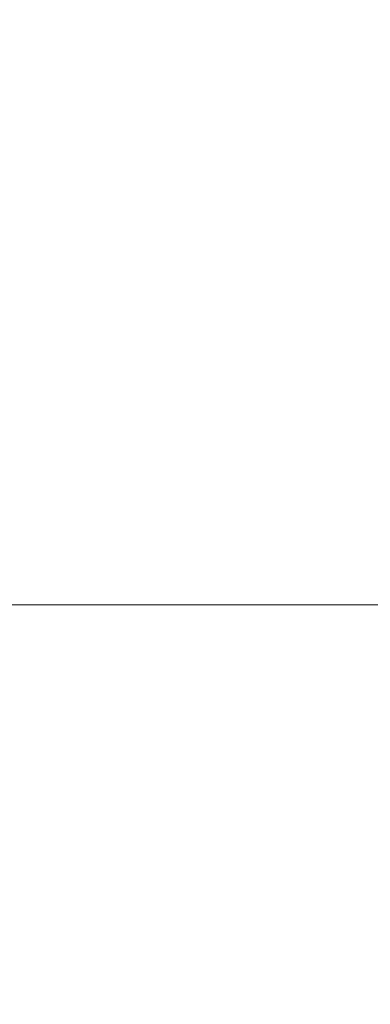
# Model space of a CAD drawing. Header units: centimetres. Extents: x -26 to 27.3, y 37.2 to 39.
# Tile 170 of 256: x -8.1356 to -8.1225, y 38.8852 to 38.9219. Entities that reach past the tile are written whole.
import ezdxf

# ---------------------------------------------------------------- set-up
doc = ezdxf.new("R2010")
doc.units = ezdxf.units.CM
doc.header["$LTSCALE"] = 2.54
doc.layers.add('Lucido design-1', color=7, linetype='Continuous')

# ---------------------------------------------------------------- blocks, each defined once
blk = doc.blocks.new('Gruppo-6-1')
at = {"color": 7, "linetype": 'Continuous', "lineweight": 9}
for points, invisible_edges in [([(-25.859734, 38.925276, -349.285885), (-25.859734, 38.921753, -349.285049), (27.240266, 38.921753, -349.285049), (27.240266, 38.925276, -349.285885)], 10), ([(-25.859734, 38.925276, -373.252648), (-25.859734, 38.921753, -373.251812), (27.240266, 38.921753, -373.251812), (27.240266, 38.925276, -373.252648)], 10), ([(-8.122825, 38.925058, -350.072196), (-8.121799, 38.923469, -350.072196), (-8.124911, 38.921553, -350.073923), (-8.125853, 38.923012, -350.073923)], 15), ([(-8.122825, 38.925058, -374.038959), (-8.121799, 38.923469, -374.038959), (-8.124911, 38.921553, -374.040686), (-8.125853, 38.923012, -374.040686)], 15), ([(-8.131826, 38.924674, -350.075499), (-8.130809, 38.923467, -350.075499), (-8.133745, 38.921097, -350.076923), (-8.134659, 38.922181, -350.076923)], 15), ([(-8.131826, 38.924674, -374.042262), (-8.130809, 38.923467, -374.042262), (-8.133745, 38.921097, -374.043686), (-8.134659, 38.922181, -374.043686)], 15), ([(-8.126855, 38.924429, -350.073923), (-8.125853, 38.923012, -350.073923), (-8.128932, 38.92093, -350.075499), (-8.129844, 38.922218, -350.075499)], 15), ([(-8.126855, 38.924429, -374.040686), (-8.125853, 38.923012, -374.040686), (-8.128932, 38.92093, -374.042262), (-8.129844, 38.922218, -374.042262)], 15), ([(-8.130809, 38.923467, -350.075499), (-8.129844, 38.922218, -350.075499), (-8.132878, 38.919975, -350.076923), (-8.133745, 38.921097, -350.076923)], 15), ([(-8.130809, 38.923467, -374.042262), (-8.129844, 38.922218, -374.042262), (-8.132878, 38.919975, -374.043686), (-8.133745, 38.921097, -374.043686)], 15), ([(-8.121799, 38.923469, -350.072196), (-8.120842, 38.921838, -350.072196), (-8.124033, 38.920056, -350.073923), (-8.124911, 38.921553, -350.073923)], 15), ([(-8.121799, 38.923469, -374.038959), (-8.120842, 38.921838, -374.038959), (-8.124033, 38.920056, -374.040686), (-8.124911, 38.921553, -374.040686)], 15), ([(-8.135618, 38.923225, -350.076923), (-8.134659, 38.922181, -350.076923), (-8.137529, 38.919655, -350.078192), (-8.138378, 38.92058, -350.078192)], 15), ([(-8.135618, 38.923225, -374.043686), (-8.134659, 38.922181, -374.043686), (-8.137529, 38.919655, -374.044955), (-8.138378, 38.92058, -374.044955)], 15), ([(-8.125853, 38.923012, -350.073923), (-8.124911, 38.921553, -350.073923), (-8.128077, 38.919604, -350.075499), (-8.128932, 38.92093, -350.075499)], 15), ([(-8.125853, 38.923012, -374.040686), (-8.124911, 38.921553, -374.040686), (-8.128077, 38.919604, -374.042262), (-8.128932, 38.92093, -374.042262)], 15), ([(-8.134659, 38.922181, -350.076923), (-8.133745, 38.921097, -350.076923), (-8.136719, 38.918695, -350.078192), (-8.137529, 38.919655, -350.078192)], 15), ([(-8.134659, 38.922181, -374.043686), (-8.133745, 38.921097, -374.043686), (-8.136719, 38.918695, -374.044955), (-8.137529, 38.919655, -374.044955)], 15), ([(-8.129844, 38.922218, -350.075499), (-8.128932, 38.92093, -350.075499), (-8.132059, 38.918817, -350.076923), (-8.132878, 38.919975, -350.076923)], 15), ([(-8.129844, 38.922218, -374.042262), (-8.128932, 38.92093, -374.042262), (-8.132059, 38.918817, -374.043686), (-8.132878, 38.919975, -374.043686)], 15), ([(27.240266, 38.921101, -349.284894), (27.240266, 38.921753, -349.285049), (-25.859734, 38.921753, -349.285049), (-25.859734, 38.921101, -349.284894)], 10), ([(27.240266, 38.921101, -373.251657), (27.240266, 38.921753, -373.251812), (-25.859734, 38.921753, -373.251812), (-25.859734, 38.921101, -373.251657)], 10), ([(-8.124911, 38.921553, -350.073923), (-8.124033, 38.920056, -350.073923), (-8.127278, 38.918243, -350.075499), (-8.128077, 38.919604, -350.075499)], 15), ([(-8.124911, 38.921553, -374.040686), (-8.124033, 38.920056, -374.040686), (-8.127278, 38.918243, -374.042262), (-8.128077, 38.919604, -374.042262)], 15), ([(-8.120842, 38.921838, -350.072196), (-8.119955, 38.920168, -350.072196), (-8.123219, 38.918523, -350.073923), (-8.124033, 38.920056, -350.073923)], 15), ([(-8.120842, 38.921838, -374.038959), (-8.119955, 38.920168, -374.038959), (-8.123219, 38.918523, -374.040686), (-8.124033, 38.920056, -374.040686)], 15), ([(-25.859734, 38.921101, -349.284894), (-25.859734, 38.917475, -349.284197), (27.240266, 38.917475, -349.284197), (27.240266, 38.921101, -349.284894)], 10), ([(-25.859734, 38.921101, -373.251657), (-25.859734, 38.917475, -373.25096), (27.240266, 38.917475, -373.25096), (27.240266, 38.921101, -373.251657)], 10), ([(-8.133745, 38.921097, -350.076923), (-8.132878, 38.919975, -350.076923), (-8.135951, 38.917701, -350.078192), (-8.136719, 38.918695, -350.078192)], 15), ([(-8.133745, 38.921097, -374.043686), (-8.132878, 38.919975, -374.043686), (-8.135951, 38.917701, -374.044955), (-8.136719, 38.918695, -374.044955)], 15), ([(-8.128932, 38.92093, -350.075499), (-8.128077, 38.919604, -350.075499), (-8.13129, 38.917626, -350.076923), (-8.132059, 38.918817, -350.076923)], 15), ([(-8.128932, 38.92093, -374.042262), (-8.128077, 38.919604, -374.042262), (-8.13129, 38.917626, -374.043686), (-8.132059, 38.918817, -374.043686)], 15), ([(-8.119955, 38.920168, -350.072196), (-8.11914, 38.918462, -350.072196), (-8.12247, 38.916956, -350.073923), (-8.123219, 38.918523, -350.073923)], 15), ([(-8.119955, 38.920168, -374.038959), (-8.11914, 38.918462, -374.038959), (-8.12247, 38.916956, -374.040686), (-8.123219, 38.918523, -374.040686)], 15), ([(-8.132878, 38.919975, -350.076923), (-8.132059, 38.918817, -350.076923), (-8.135226, 38.916676, -350.078192), (-8.135951, 38.917701, -350.078192)], 15), ([(-8.132878, 38.919975, -374.043686), (-8.132059, 38.918817, -374.043686), (-8.135226, 38.916676, -374.044955), (-8.135951, 38.917701, -374.044955)], 15), ([(-8.124033, 38.920056, -350.073923), (-8.123219, 38.918523, -350.073923), (-8.126538, 38.916849, -350.075499), (-8.127278, 38.918243, -350.075499)], 15), ([(-8.124033, 38.920056, -374.040686), (-8.123219, 38.918523, -374.040686), (-8.126538, 38.916849, -374.042262), (-8.127278, 38.918243, -374.042262)], 15), ([(-8.128077, 38.919604, -350.075499), (-8.127278, 38.918243, -350.075499), (-8.130572, 38.916403, -350.076923), (-8.13129, 38.917626, -350.076923)], 15), ([(-8.128077, 38.919604, -374.042262), (-8.127278, 38.918243, -374.042262), (-8.130572, 38.916403, -374.043686), (-8.13129, 38.917626, -374.043686)], 15), ([(-8.132059, 38.918817, -350.076923), (-8.13129, 38.917626, -350.076923), (-8.134545, 38.915621, -350.078192), (-8.135226, 38.916676, -350.078192)], 15), ([(-8.132059, 38.918817, -374.043686), (-8.13129, 38.917626, -374.043686), (-8.134545, 38.915621, -374.044955), (-8.135226, 38.916676, -374.044955)], 15), ([(-8.123219, 38.918523, -350.073923), (-8.12247, 38.916956, -350.073923), (-8.125857, 38.915425, -350.075499), (-8.126538, 38.916849, -350.075499)], 15), ([(-8.123219, 38.918523, -374.040686), (-8.12247, 38.916956, -374.040686), (-8.125857, 38.915425, -374.042262), (-8.126538, 38.916849, -374.042262)], 15), ([(-8.127278, 38.918243, -350.075499), (-8.126538, 38.916849, -350.075499), (-8.129907, 38.91515, -350.076923), (-8.130572, 38.916403, -350.076923)], 15), ([(-8.127278, 38.918243, -374.042262), (-8.126538, 38.916849, -374.042262), (-8.129907, 38.91515, -374.043686), (-8.130572, 38.916403, -374.043686)], 15), ([(-8.135951, 38.917701, -350.078192), (-8.135226, 38.916676, -350.078192), (-8.13843, 38.914511, -350.079304), (-8.13906, 38.915402, -350.079304)], 15), ([(-8.135951, 38.917701, -374.044955), (-8.135226, 38.916676, -374.044955), (-8.13843, 38.914511, -374.046067), (-8.13906, 38.915402, -374.046067)], 15), ([(-8.13129, 38.917626, -350.076923), (-8.130572, 38.916403, -350.076923), (-8.13391, 38.914538, -350.078192), (-8.134545, 38.915621, -350.078192)], 15), ([(-8.13129, 38.917626, -374.043686), (-8.130572, 38.916403, -374.043686), (-8.13391, 38.914538, -374.044955), (-8.134545, 38.915621, -374.044955)], 15), ([(27.240266, 38.91688, -349.284083), (27.240266, 38.917475, -349.284197), (-25.859734, 38.917475, -349.284197), (-25.859734, 38.91688, -349.284083)], 10), ([(27.240266, 38.91688, -373.250846), (27.240266, 38.917475, -373.25096), (-25.859734, 38.917475, -373.25096), (-25.859734, 38.91688, -373.250846)], 10), ([(-25.859734, 38.91688, -349.284083), (-25.859734, 38.913163, -349.283532), (27.240266, 38.913163, -349.283532), (27.240266, 38.91688, -349.284083)], 10), ([(-25.859734, 38.91688, -373.250846), (-25.859734, 38.913163, -373.250295), (27.240266, 38.913163, -373.250295), (27.240266, 38.91688, -373.250846)], 10), ([(-8.126538, 38.916849, -350.075499), (-8.125857, 38.915425, -350.075499), (-8.129296, 38.913871, -350.076923), (-8.129907, 38.91515, -350.076923)], 15), ([(-8.126538, 38.916849, -374.042262), (-8.125857, 38.915425, -374.042262), (-8.129296, 38.913871, -374.043686), (-8.129907, 38.91515, -374.043686)], 15), ([(-8.12247, 38.916956, -350.073923), (-8.121789, 38.91536, -350.073923), (-8.125238, 38.913974, -350.075499), (-8.125857, 38.915425, -350.075499)], 15), ([(-8.12247, 38.916956, -374.040686), (-8.121789, 38.91536, -374.040686), (-8.125238, 38.913974, -374.042262), (-8.125857, 38.915425, -374.042262)], 15), ([(-8.135226, 38.916676, -350.078192), (-8.134545, 38.915621, -350.078192), (-8.137838, 38.913594, -350.079304), (-8.13843, 38.914511, -350.079304)], 15), ([(-8.135226, 38.916676, -374.044955), (-8.134545, 38.915621, -374.044955), (-8.137838, 38.913594, -374.046067), (-8.13843, 38.914511, -374.046067)], 15), ([(-8.130572, 38.916403, -350.076923), (-8.129907, 38.91515, -350.076923), (-8.133321, 38.913429, -350.078192), (-8.13391, 38.914538, -350.078192)], 15), ([(-8.130572, 38.916403, -374.043686), (-8.129907, 38.91515, -374.043686), (-8.133321, 38.913429, -374.044955), (-8.13391, 38.914538, -374.044955)], 15), ([(-8.134545, 38.915621, -350.078192), (-8.13391, 38.914538, -350.078192), (-8.137286, 38.912652, -350.079304), (-8.137838, 38.913594, -350.079304)], 15), ([(-8.134545, 38.915621, -374.044955), (-8.13391, 38.914538, -374.044955), (-8.137286, 38.912652, -374.046067), (-8.137838, 38.913594, -374.046067)], 15), ([(-8.125857, 38.915425, -350.075499), (-8.125238, 38.913974, -350.075499), (-8.128739, 38.912567, -350.076923), (-8.129296, 38.913871, -350.076923)], 15), ([(-8.125857, 38.915425, -374.042262), (-8.125238, 38.913974, -374.042262), (-8.128739, 38.912567, -374.043686), (-8.129296, 38.913871, -374.043686)], 15), ([(-8.121789, 38.91536, -350.073923), (-8.121176, 38.913735, -350.073923), (-8.124681, 38.912497, -350.075499), (-8.125238, 38.913974, -350.075499)], 15), ([(-8.121789, 38.91536, -374.040686), (-8.121176, 38.913735, -374.040686), (-8.124681, 38.912497, -374.042262), (-8.125238, 38.913974, -374.042262)], 15), ([(-8.129907, 38.91515, -350.076923), (-8.129296, 38.913871, -350.076923), (-8.13278, 38.912296, -350.078192), (-8.133321, 38.913429, -350.078192)], 15), ([(-8.129907, 38.91515, -374.043686), (-8.129296, 38.913871, -374.043686), (-8.13278, 38.912296, -374.044955), (-8.133321, 38.913429, -374.044955)], 15), ([(-8.13391, 38.914538, -350.078192), (-8.133321, 38.913429, -350.078192), (-8.136774, 38.911688, -350.079304), (-8.137286, 38.912652, -350.079304)], 15), ([(-8.13391, 38.914538, -374.044955), (-8.133321, 38.913429, -374.044955), (-8.136774, 38.911688, -374.046067), (-8.137286, 38.912652, -374.046067)], 15), ([(-8.129296, 38.913871, -350.076923), (-8.128739, 38.912567, -350.076923), (-8.132287, 38.911141, -350.078192), (-8.13278, 38.912296, -350.078192)], 15), ([(-8.129296, 38.913871, -374.043686), (-8.128739, 38.912567, -374.043686), (-8.132287, 38.911141, -374.044955), (-8.13278, 38.912296, -374.044955)], 15), ([(-8.125238, 38.913974, -350.075499), (-8.124681, 38.912497, -350.075499), (-8.128239, 38.91124, -350.076923), (-8.128739, 38.912567, -350.076923)], 15), ([(-8.125238, 38.913974, -374.042262), (-8.124681, 38.912497, -374.042262), (-8.128239, 38.91124, -374.043686), (-8.128739, 38.912567, -374.043686)], 15), ([(-8.121176, 38.913735, -350.073923), (-8.120632, 38.912087, -350.073923), (-8.124187, 38.910998, -350.075499), (-8.124681, 38.912497, -350.075499)], 15), ([(-8.121176, 38.913735, -374.040686), (-8.120632, 38.912087, -374.040686), (-8.124187, 38.910998, -374.042262), (-8.124681, 38.912497, -374.042262)], 15), ([(27.240266, 38.912621, -349.283452), (27.240266, 38.913163, -349.283532), (-25.859734, 38.913163, -349.283532), (-25.859734, 38.912621, -349.283452)], 10), ([(27.240266, 38.912621, -373.250215), (27.240266, 38.913163, -373.250295), (-25.859734, 38.913163, -373.250295), (-25.859734, 38.912621, -373.250215)], 10), ([(-8.133321, 38.913429, -350.078192), (-8.13278, 38.912296, -350.078192), (-8.136303, 38.910703, -350.079304), (-8.136774, 38.911688, -350.079304)], 15), ([(-8.133321, 38.913429, -374.044955), (-8.13278, 38.912296, -374.044955), (-8.136303, 38.910703, -374.046067), (-8.136774, 38.911688, -374.046067)], 15), ([(-25.859734, 38.912621, -349.283452), (-25.859734, 38.908827, -349.283057), (27.240266, 38.908827, -349.283057), (27.240266, 38.912621, -349.283452)], 10), ([(-25.859734, 38.912621, -373.250215), (-25.859734, 38.908827, -373.24982), (27.240266, 38.908827, -373.24982), (27.240266, 38.912621, -373.250215)], 10), ([(-8.128739, 38.912567, -350.076923), (-8.128239, 38.91124, -350.076923), (-8.131843, 38.909966, -350.078192), (-8.132287, 38.911141, -350.078192)], 15), ([(-8.128739, 38.912567, -374.043686), (-8.128239, 38.91124, -374.043686), (-8.131843, 38.909966, -374.044955), (-8.132287, 38.911141, -374.044955)], 15), ([(-8.124681, 38.912497, -350.075499), (-8.124187, 38.910998, -350.075499), (-8.127795, 38.909893, -350.076923), (-8.128239, 38.91124, -350.076923)], 15), ([(-8.124681, 38.912497, -374.042262), (-8.124187, 38.910998, -374.042262), (-8.127795, 38.909893, -374.043686), (-8.128239, 38.91124, -374.043686)], 15), ([(-8.13278, 38.912296, -350.078192), (-8.132287, 38.911141, -350.078192), (-8.135874, 38.909699, -350.079304), (-8.136303, 38.910703, -350.079304)], 15), ([(-8.13278, 38.912296, -374.044955), (-8.132287, 38.911141, -374.044955), (-8.135874, 38.909699, -374.046067), (-8.136303, 38.910703, -374.046067)], 15), ([(-8.120632, 38.912087, -350.073923), (-8.120159, 38.910416, -350.073923), (-8.123757, 38.90948, -350.075499), (-8.124187, 38.910998, -350.075499)], 15), ([(-8.120632, 38.912087, -374.040686), (-8.120159, 38.910416, -374.040686), (-8.123757, 38.90948, -374.042262), (-8.124187, 38.910998, -374.042262)], 15), ([(-8.132287, 38.911141, -350.078192), (-8.131843, 38.909966, -350.078192), (-8.135489, 38.908678, -350.079304), (-8.135874, 38.909699, -350.079304)], 15), ([(-8.132287, 38.911141, -374.044955), (-8.131843, 38.909966, -374.044955), (-8.135489, 38.908678, -374.046067), (-8.135874, 38.909699, -374.046067)], 15), ([(-8.128239, 38.91124, -350.076923), (-8.127795, 38.909893, -350.076923), (-8.13145, 38.908774, -350.078192), (-8.131843, 38.909966, -350.078192)], 15), ([(-8.128239, 38.91124, -374.043686), (-8.127795, 38.909893, -374.043686), (-8.13145, 38.908774, -374.044955), (-8.131843, 38.909966, -374.044955)], 15), ([(-8.124187, 38.910998, -350.075499), (-8.123757, 38.90948, -350.075499), (-8.127408, 38.908529, -350.076923), (-8.127795, 38.909893, -350.076923)], 15), ([(-8.124187, 38.910998, -374.042262), (-8.123757, 38.90948, -374.042262), (-8.127408, 38.908529, -374.043686), (-8.127795, 38.909893, -374.043686)], 15), ([(-8.120159, 38.910416, -350.073923), (-8.119758, 38.908727, -350.073923), (-8.123391, 38.907944, -350.075499), (-8.123757, 38.90948, -350.075499)], 15), ([(-8.120159, 38.910416, -374.040686), (-8.119758, 38.908727, -374.040686), (-8.123391, 38.907944, -374.042262), (-8.123757, 38.90948, -374.042262)], 15), ([(-8.131843, 38.909966, -350.078192), (-8.13145, 38.908774, -350.078192), (-8.135147, 38.907641, -350.079304), (-8.135489, 38.908678, -350.079304)], 15), ([(-8.131843, 38.909966, -374.044955), (-8.13145, 38.908774, -374.044955), (-8.135147, 38.907641, -374.046067), (-8.135489, 38.908678, -374.046067)], 15), ([(-8.127795, 38.909893, -350.076923), (-8.127408, 38.908529, -350.076923), (-8.131108, 38.907566, -350.078192), (-8.13145, 38.908774, -350.078192)], 15), ([(-8.127795, 38.909893, -374.043686), (-8.127408, 38.908529, -374.043686), (-8.131108, 38.907566, -374.044955), (-8.13145, 38.908774, -374.044955)], 15), ([(-8.135874, 38.909699, -350.079304), (-8.135489, 38.908678, -350.079304), (-8.139169, 38.907378, -350.080259), (-8.139496, 38.908244, -350.080259)], 15), ([(-8.135874, 38.909699, -374.046067), (-8.135489, 38.908678, -374.046067), (-8.139169, 38.907378, -374.047022), (-8.139496, 38.908244, -374.047022)], 15), ([(-8.123757, 38.90948, -350.075499), (-8.123391, 38.907944, -350.075499), (-8.12708, 38.907149, -350.076923), (-8.127408, 38.908529, -350.076923)], 15), ([(-8.123757, 38.90948, -374.042262), (-8.123391, 38.907944, -374.042262), (-8.12708, 38.907149, -374.043686), (-8.127408, 38.908529, -374.043686)], 15), ([(27.240266, 38.908331, -349.283005), (27.240266, 38.908827, -349.283057), (-25.859734, 38.908827, -349.283057), (-25.859734, 38.908331, -349.283005)], 10), ([(27.240266, 38.908331, -373.249768), (27.240266, 38.908827, -373.24982), (-25.859734, 38.908827, -373.24982), (-25.859734, 38.908331, -373.249768)], 10), ([(-8.13145, 38.908774, -350.078192), (-8.131108, 38.907566, -350.078192), (-8.13485, 38.906591, -350.079304), (-8.135147, 38.907641, -350.079304)], 15), ([(-8.13145, 38.908774, -374.044955), (-8.131108, 38.907566, -374.044955), (-8.13485, 38.906591, -374.046067), (-8.135147, 38.907641, -374.046067)], 15), ([(-8.119758, 38.908727, -350.073923), (-8.119428, 38.907023, -350.073923), (-8.123092, 38.906395, -350.075499), (-8.123391, 38.907944, -350.075499)], 15), ([(-8.119758, 38.908727, -374.040686), (-8.119428, 38.907023, -374.040686), (-8.123092, 38.906395, -374.042262), (-8.123391, 38.907944, -374.042262)], 15), ([(-8.135489, 38.908678, -350.079304), (-8.135147, 38.907641, -350.079304), (-8.13888, 38.906498, -350.080259), (-8.139169, 38.907378, -350.080259)], 15), ([(-8.135489, 38.908678, -374.046067), (-8.135147, 38.907641, -374.046067), (-8.13888, 38.906498, -374.047022), (-8.139169, 38.907378, -374.047022)], 15), ([(-8.127408, 38.908529, -350.076923), (-8.12708, 38.907149, -350.076923), (-8.130818, 38.906344, -350.078192), (-8.131108, 38.907566, -350.078192)], 15), ([(-8.127408, 38.908529, -374.043686), (-8.12708, 38.907149, -374.043686), (-8.130818, 38.906344, -374.044955), (-8.131108, 38.907566, -374.044955)], 15), ([(-25.859734, 38.908331, -349.283005), (-25.859734, 38.904473, -349.28277), (27.240266, 38.904473, -349.28277), (27.240266, 38.908331, -349.283005)], 10), ([(-25.859734, 38.908331, -373.249768), (-25.859734, 38.904473, -373.249534), (27.240266, 38.904473, -373.249534), (27.240266, 38.908331, -373.249768)], 10), ([(-8.135147, 38.907641, -350.079304), (-8.13485, 38.906591, -350.079304), (-8.138627, 38.905608, -350.080259), (-8.13888, 38.906498, -350.080259)], 15), ([(-8.135147, 38.907641, -374.046067), (-8.13485, 38.906591, -374.046067), (-8.138627, 38.905608, -374.047022), (-8.13888, 38.906498, -374.047022)], 15), ([(-8.123391, 38.907944, -350.075499), (-8.123092, 38.906395, -350.075499), (-8.126811, 38.905757, -350.076923), (-8.12708, 38.907149, -350.076923)], 15), ([(-8.123391, 38.907944, -374.042262), (-8.123092, 38.906395, -374.042262), (-8.126811, 38.905757, -374.043686), (-8.12708, 38.907149, -374.043686)], 15), ([(-8.131108, 38.907566, -350.078192), (-8.130818, 38.906344, -350.078192), (-8.134597, 38.905529, -350.079304), (-8.13485, 38.906591, -350.079304)], 15), ([(-8.131108, 38.907566, -374.044955), (-8.130818, 38.906344, -374.044955), (-8.134597, 38.905529, -374.046067), (-8.13485, 38.906591, -374.046067)], 15), ([(-8.12708, 38.907149, -350.076923), (-8.126811, 38.905757, -350.076923), (-8.130579, 38.905111, -350.078192), (-8.130818, 38.906344, -350.078192)], 15), ([(-8.12708, 38.907149, -374.043686), (-8.126811, 38.905757, -374.043686), (-8.130579, 38.905111, -374.044955), (-8.130818, 38.906344, -374.044955)], 15), ([(-8.119428, 38.907023, -350.073923), (-8.119171, 38.905306, -350.073923), (-8.122858, 38.904834, -350.075499), (-8.123092, 38.906395, -350.075499)], 15), ([(-8.119428, 38.907023, -374.040686), (-8.119171, 38.905306, -374.040686), (-8.122858, 38.904834, -374.042262), (-8.123092, 38.906395, -374.042262)], 15), ([(-8.13485, 38.906591, -350.079304), (-8.134597, 38.905529, -350.079304), (-8.138413, 38.904707, -350.080259), (-8.138627, 38.905608, -350.080259)], 15), ([(-8.13485, 38.906591, -374.046067), (-8.134597, 38.905529, -374.046067), (-8.138413, 38.904707, -374.047022), (-8.138627, 38.905608, -374.047022)], 15), ([(-8.130818, 38.906344, -350.078192), (-8.130579, 38.905111, -350.078192), (-8.13439, 38.904458, -350.079304), (-8.134597, 38.905529, -350.079304)], 15), ([(-8.130818, 38.906344, -374.044955), (-8.130579, 38.905111, -374.044955), (-8.13439, 38.904458, -374.046067), (-8.134597, 38.905529, -374.046067)], 15), ([(-8.123092, 38.906395, -350.075499), (-8.122858, 38.904834, -350.075499), (-8.126601, 38.904355, -350.076923), (-8.126811, 38.905757, -350.076923)], 15), ([(-8.123092, 38.906395, -374.042262), (-8.122858, 38.904834, -374.042262), (-8.126601, 38.904355, -374.043686), (-8.126811, 38.905757, -374.043686)], 15), ([(-8.134597, 38.905529, -350.079304), (-8.13439, 38.904458, -350.079304), (-8.138237, 38.903798, -350.080259), (-8.138413, 38.904707, -350.080259)], 15), ([(-8.134597, 38.905529, -374.046067), (-8.13439, 38.904458, -374.046067), (-8.138237, 38.903798, -374.047022), (-8.138413, 38.904707, -374.047022)], 15), ([(-8.126811, 38.905757, -350.076923), (-8.126601, 38.904355, -350.076923), (-8.130393, 38.903869, -350.078192), (-8.130579, 38.905111, -350.078192)], 15), ([(-8.126811, 38.905757, -374.043686), (-8.126601, 38.904355, -374.043686), (-8.130393, 38.903869, -374.044955), (-8.130579, 38.905111, -374.044955)], 15), ([(-8.130579, 38.905111, -350.078192), (-8.130393, 38.903869, -350.078192), (-8.134229, 38.903378, -350.079304), (-8.13439, 38.904458, -350.079304)], 15), ([(-8.130579, 38.905111, -374.044955), (-8.130393, 38.903869, -374.044955), (-8.134229, 38.903378, -374.046067), (-8.13439, 38.904458, -374.046067)], 15), ([(-8.119171, 38.905306, -350.073923), (-8.118987, 38.90358, -350.073923), (-8.122691, 38.903265, -350.075499), (-8.122858, 38.904834, -350.075499)], 15), ([(-8.119171, 38.905306, -374.040686), (-8.118987, 38.90358, -374.040686), (-8.122691, 38.903265, -374.042262), (-8.122858, 38.904834, -374.042262)], 15), ([(-8.122858, 38.904834, -350.075499), (-8.122691, 38.903265, -350.075499), (-8.126451, 38.902945, -350.076923), (-8.126601, 38.904355, -350.076923)], 15), ([(-8.122858, 38.904834, -374.042262), (-8.122691, 38.903265, -374.042262), (-8.126451, 38.902945, -374.043686), (-8.126601, 38.904355, -374.043686)], 15), ([(27.240266, 38.904028, -349.282743), (27.240266, 38.904473, -349.28277), (-25.859734, 38.904473, -349.28277), (-25.859734, 38.904028, -349.282743)], 10), ([(27.240266, 38.904028, -373.249506), (27.240266, 38.904473, -373.249534), (-25.859734, 38.904473, -373.249534), (-25.859734, 38.904028, -373.249506)], 10), ([(-8.13439, 38.904458, -350.079304), (-8.134229, 38.903378, -350.079304), (-8.1381, 38.902882, -350.080259), (-8.138237, 38.903798, -350.080259)], 15), ([(-8.13439, 38.904458, -374.046067), (-8.134229, 38.903378, -374.046067), (-8.1381, 38.902882, -374.047022), (-8.138237, 38.903798, -374.047022)], 15), ([(-8.126601, 38.904355, -350.076923), (-8.126451, 38.902945, -350.076923), (-8.13026, 38.902621, -350.078192), (-8.130393, 38.903869, -350.078192)], 15), ([(-8.126601, 38.904355, -374.043686), (-8.126451, 38.902945, -374.043686), (-8.13026, 38.902621, -374.044955), (-8.130393, 38.903869, -374.044955)], 15), ([(-25.859734, 38.904028, -349.282743), (-25.859734, 38.900112, -349.282667), (27.240266, 38.900112, -349.282667), (27.240266, 38.904028, -349.282743)], 8), ([(-25.859734, 38.904028, -373.249506), (-25.859734, 38.900112, -373.24943), (27.240266, 38.900112, -373.24943), (27.240266, 38.904028, -373.249506)], 8), ([(-8.130393, 38.903869, -350.078192), (-8.13026, 38.902621, -350.078192), (-8.134113, 38.902293, -350.079304), (-8.134229, 38.903378, -350.079304)], 15), ([(-8.130393, 38.903869, -374.044955), (-8.13026, 38.902621, -374.044955), (-8.134113, 38.902293, -374.046067), (-8.134229, 38.903378, -374.046067)], 15), ([(-8.118987, 38.90358, -350.073923), (-8.118877, 38.901848, -350.073923), (-8.122591, 38.90169, -350.075499), (-8.122691, 38.903265, -350.075499)], 15), ([(-8.118987, 38.90358, -374.040686), (-8.118877, 38.901848, -374.040686), (-8.122591, 38.90169, -374.042262), (-8.122691, 38.903265, -374.042262)], 15), ([(-8.134229, 38.903378, -350.079304), (-8.134113, 38.902293, -350.079304), (-8.138002, 38.901962, -350.080259), (-8.1381, 38.902882, -350.080259)], 15), ([(-8.134229, 38.903378, -374.046067), (-8.134113, 38.902293, -374.046067), (-8.138002, 38.901962, -374.047022), (-8.1381, 38.902882, -374.047022)], 15), ([(-8.122691, 38.903265, -350.075499), (-8.122591, 38.90169, -350.075499), (-8.126361, 38.90153, -350.076923), (-8.126451, 38.902945, -350.076923)], 15), ([(-8.122691, 38.903265, -374.042262), (-8.122591, 38.90169, -374.042262), (-8.126361, 38.90153, -374.043686), (-8.126451, 38.902945, -374.043686)], 15), ([(-8.126451, 38.902945, -350.076923), (-8.126361, 38.90153, -350.076923), (-8.13018, 38.901367, -350.078192), (-8.13026, 38.902621, -350.078192)], 15), ([(-8.126451, 38.902945, -374.043686), (-8.126361, 38.90153, -374.043686), (-8.13018, 38.901367, -374.044955), (-8.13026, 38.902621, -374.044955)], 15), ([(-8.13026, 38.902621, -350.078192), (-8.13018, 38.901367, -350.078192), (-8.134043, 38.901203, -350.079304), (-8.134113, 38.902293, -350.079304)], 15), ([(-8.13026, 38.902621, -374.044955), (-8.13018, 38.901367, -374.044955), (-8.134043, 38.901203, -374.046067), (-8.134113, 38.902293, -374.046067)], 15), ([(-8.134113, 38.902293, -350.079304), (-8.134043, 38.901203, -350.079304), (-8.137943, 38.901038, -350.080259), (-8.138002, 38.901962, -350.080259)], 15), ([(-8.134113, 38.902293, -374.046067), (-8.134043, 38.901203, -374.046067), (-8.137943, 38.901038, -374.047022), (-8.138002, 38.901962, -374.047022)], 15), ([(-8.118877, 38.901848, -350.073923), (-8.11884, 38.900112, -350.073923), (-8.122557, 38.900112, -350.075499), (-8.122591, 38.90169, -350.075499)], 13), ([(-8.118877, 38.901848, -374.040686), (-8.11884, 38.900112, -374.040686), (-8.122557, 38.900112, -374.042262), (-8.122591, 38.90169, -374.042262)], 13), ([(-8.13018, 38.901367, -350.078192), (-8.130154, 38.900112, -350.078192), (-8.13402, 38.900112, -350.079304), (-8.134043, 38.901203, -350.079304)], 13), ([(-8.13018, 38.901367, -374.044955), (-8.130154, 38.900112, -374.044955), (-8.13402, 38.900112, -374.046067), (-8.134043, 38.901203, -374.046067)], 13), ([(-8.126361, 38.90153, -350.076923), (-8.12633, 38.900112, -350.076923), (-8.130154, 38.900112, -350.078192), (-8.13018, 38.901367, -350.078192)], 13), ([(-8.126361, 38.90153, -374.043686), (-8.12633, 38.900112, -374.043686), (-8.130154, 38.900112, -374.044955), (-8.13018, 38.901367, -374.044955)], 13), ([(-8.122591, 38.90169, -350.075499), (-8.122557, 38.900112, -350.075499), (-8.12633, 38.900112, -350.076923), (-8.126361, 38.90153, -350.076923)], 13), ([(-8.122591, 38.90169, -374.042262), (-8.122557, 38.900112, -374.042262), (-8.12633, 38.900112, -374.043686), (-8.126361, 38.90153, -374.043686)], 13), ([(-8.134043, 38.901203, -350.079304), (-8.13402, 38.900112, -350.079304), (-8.137924, 38.900112, -350.080259), (-8.137943, 38.901038, -350.080259)], 13), ([(-8.134043, 38.901203, -374.046067), (-8.13402, 38.900112, -374.046067), (-8.137924, 38.900112, -374.047022), (-8.137943, 38.901038, -374.047022)], 13), ([(-8.134962, 37.700112, -350.07955), (-8.137927, 37.700112, -350.080243), (-8.137924, 38.900112, -350.080259)], 10), ([(-8.134962, 37.700112, -374.046313), (-8.137927, 37.700112, -374.047006), (-8.137924, 38.900112, -374.047022)], 10), ([(-8.134962, 37.700112, -350.07955), (-8.137924, 38.900112, -350.080259), (-8.13402, 38.900112, -350.079304)], 9), ([(-8.134962, 37.700112, -374.046313), (-8.137924, 38.900112, -374.047022), (-8.13402, 38.900112, -374.046067)], 9), ([(-8.13402, 38.900112, -350.079304), (-8.134024, 37.700112, -350.079289), (-8.134962, 37.700112, -350.07955)], 9), ([(-8.13402, 38.900112, -374.046067), (-8.134024, 37.700112, -374.046053), (-8.134962, 37.700112, -374.046313)], 9), ([(-8.130989, 37.700112, -350.078446), (-8.134024, 37.700112, -350.079289), (-8.13402, 38.900112, -350.079304)], 10), ([(-8.130989, 37.700112, -374.045209), (-8.134024, 37.700112, -374.046053), (-8.13402, 38.900112, -374.046067)], 10), ([(-8.130989, 37.700112, -350.078446), (-8.13402, 38.900112, -350.079304), (-8.130154, 38.900112, -350.078192)], 9), ([(-8.130989, 37.700112, -374.045209), (-8.13402, 38.900112, -374.046067), (-8.130154, 38.900112, -374.044955)], 9), ([(-8.130154, 38.900112, -350.078192), (-8.130158, 37.700112, -350.078178), (-8.130989, 37.700112, -350.078446)], 9), ([(-8.130154, 38.900112, -374.044955), (-8.130158, 37.700112, -374.044941), (-8.130989, 37.700112, -374.045209)], 9), ([(-8.127069, 37.700112, -350.077181), (-8.130158, 37.700112, -350.078178), (-8.130154, 38.900112, -350.078192)], 10), ([(-8.127069, 37.700112, -374.043944), (-8.130158, 37.700112, -374.044941), (-8.130154, 38.900112, -374.044955)], 10), ([(-8.127069, 37.700112, -350.077181), (-8.130154, 38.900112, -350.078192), (-8.12633, 38.900112, -350.076923)], 9), ([(-8.127069, 37.700112, -374.043944), (-8.130154, 38.900112, -374.044955), (-8.12633, 38.900112, -374.043686)], 9), ([(-8.12633, 38.900112, -350.076923), (-8.126335, 37.700112, -350.076911), (-8.127069, 37.700112, -350.077181)], 9), ([(-8.12633, 38.900112, -374.043686), (-8.126335, 37.700112, -374.043674), (-8.127069, 37.700112, -374.043944)], 9), ([(-8.123207, 37.700112, -350.075757), (-8.126335, 37.700112, -350.076911), (-8.12633, 38.900112, -350.076923)], 10), ([(-8.123207, 37.700112, -374.04252), (-8.126335, 37.700112, -374.043674), (-8.12633, 38.900112, -374.043686)], 10), ([(-8.123207, 37.700112, -350.075757), (-8.12633, 38.900112, -350.076923), (-8.122557, 38.900112, -350.075499)], 9), ([(-8.123207, 37.700112, -374.04252), (-8.12633, 38.900112, -374.043686), (-8.122557, 38.900112, -374.042262)], 9), ([(-8.122557, 38.900112, -350.075499), (-8.122562, 37.700112, -350.075488), (-8.123207, 37.700112, -350.075757)], 9), ([(-8.122557, 38.900112, -374.042262), (-8.122562, 37.700112, -374.042251), (-8.123207, 37.700112, -374.04252)], 9), ([(-8.11941, 37.700112, -350.074176), (-8.122562, 37.700112, -350.075488), (-8.122557, 38.900112, -350.075499)], 10), ([(-8.11941, 37.700112, -374.040939), (-8.122562, 37.700112, -374.042251), (-8.122557, 38.900112, -374.042262)], 10), ([(-8.11941, 37.700112, -350.074176), (-8.122557, 38.900112, -350.075499), (-8.11884, 38.900112, -350.073923)], 9), ([(-8.11941, 37.700112, -374.040939), (-8.122557, 38.900112, -374.042262), (-8.11884, 38.900112, -374.040686)], 9)]:
    blk.add_3dface(points, dxfattribs=dict(at, invisible_edges=invisible_edges))
for points in [[(-25.859734, 38.900112, -349.282667), (-25.859734, 37.300112, -349.282667), (27.240266, 37.300112, -349.282667), (27.240266, 38.900112, -349.282667)], [(-25.859734, 38.900112, -373.24943), (-25.859734, 37.300112, -373.24943), (27.240266, 37.300112, -373.24943), (27.240266, 38.900112, -373.24943)]]:
    blk.add_3dface(points, dxfattribs=at)

msp = doc.modelspace()

# ---------------------------------------------------------------- block references
at = {"layer": 'Lucido design-1', "color": 7}
msp.add_blockref('Gruppo-6-1', (0, 0), dxfattribs=at)

doc.saveas('drawing.dxf')
